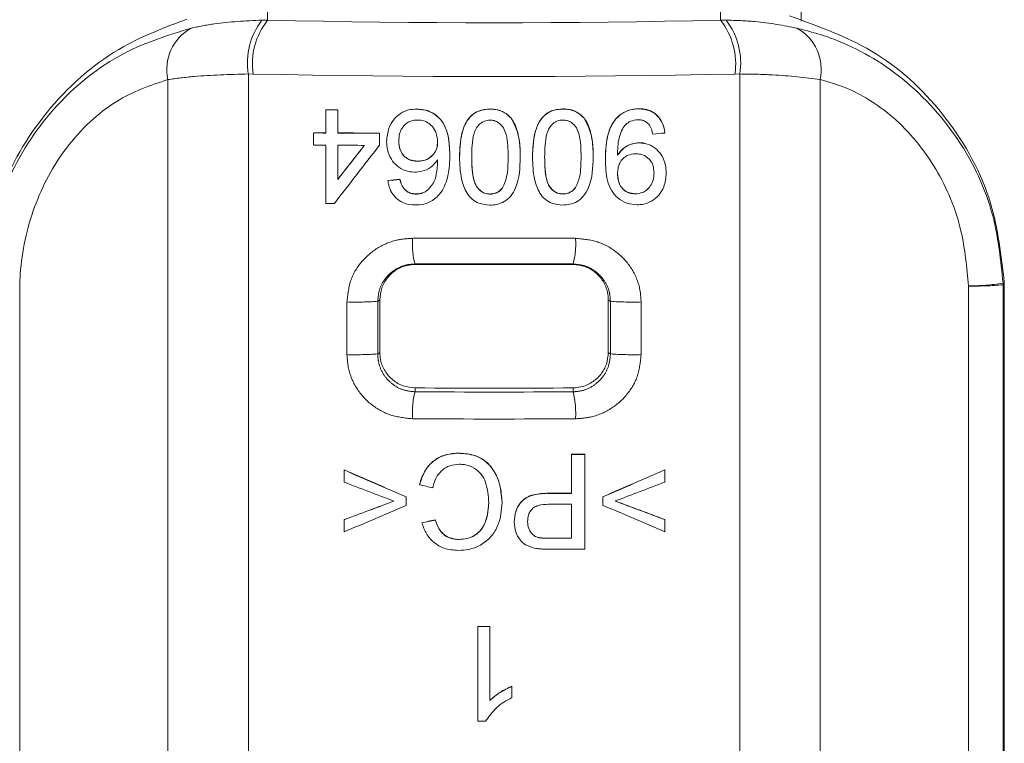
# Model space of a CAD drawing. Header units: millimetres. Extents: x 2 to 601, y 5 to 415.
# Tile 9 of 139: x 45.27 to 47.14, y 44.16 to 45.53. Entities that reach past the tile are written whole.
import ezdxf

# ---------------------------------------------------------------- set-up
doc = ezdxf.new("R2010")
doc.units = ezdxf.units.MM
doc.linetypes.add('PHANTOM', pattern=[12.7, 6.35, -1.27, 1.27, -1.27, 1.27, -1.27])

msp = doc.modelspace()

# ---------------------------------------------------------------- linework, layer by layer
at = {"color": 7, "linetype": 'PHANTOM', "lineweight": 0}
for p, q in [((46.7513, 45.6897), (46.7508, 45.5317)), ((46.5978, 45.5824), (46.5978, 45.5334)), ((45.7378, 45.5558), (45.7378, 45.5334)), ((45.7272, 45.5335), (45.7378, 45.5334)), ((46.5978, 45.5334), (46.6084, 45.5335)), ((45.7104, 45.4312), (45.7013, 45.4313)), ((45.7013, 45.4313), (45.7013, 26.0349)), ((46.6343, 45.4313), (46.6252, 45.4312)), ((46.6343, 45.4313), (46.6343, 26.0349)), ((45.5487, 45.4207), (45.5487, 25.9806)), ((46.7869, 45.4207), (46.7869, 25.9806)), ((46.0178, 45.0705), (46.0178, 45.0695)), ((46.3178, 45.0705), (46.3178, 45.0695)), ((47.1342, 45.0339), (47.1364, 45.035)), ((47.1365, 45.0322), (47.1364, 45.035)), ((45.2672, 45.0287), (45.2672, 25.7116)), ((47.0684, 45.0287), (47.0684, 25.7116)), ((47.1365, 45.0322), (47.1342, 45.031)), ((47.1342, 45.031), (47.1342, 25.714)), ((47.1365, 25.7068), (47.1365, 45.0322)), ((47.1365, 45.0322), (47.1365, 45.0322)), ((45.8885, 44.8983), (45.8885, 44.9983)), ((45.9469, 44.9995), (45.9509, 45.0025)), ((45.9469, 44.9995), (45.9469, 44.8995)), ((46.3887, 44.9995), (46.3847, 45.0025)), ((46.3887, 44.8995), (46.3887, 44.9995)), ((46.447, 44.9983), (46.447, 44.8983)), ((45.9469, 44.8995), (45.9509, 44.9025)), ((46.3887, 44.8995), (46.3847, 44.9025)), ((46.0178, 44.8277), (46.0178, 44.8352)), ((46.3178, 44.8277), (46.3178, 44.8352))]:
    msp.add_line(p, q, dxfattribs=at)
at = {"color": 7, "linetype": 'Continuous', "lineweight": 15}
for p, q in [((45.8484, 45.3633), (45.8484, 45.363)), ((45.8484, 45.3192), (45.8484, 45.363)), ((45.8715, 45.3632), (45.8715, 45.3629)), ((45.8715, 45.3629), (45.8715, 45.3191)), ((46.0207, 45.365), (46.0207, 45.3647)), ((46.16, 45.3648), (46.16, 45.3645)), ((46.2984, 45.3649), (46.2984, 45.3647)), ((46.4425, 45.3654), (46.4425, 45.3651)), ((46.2002, 45.3475), (46.2002, 45.3472)), ((46.3386, 45.3477), (46.3386, 45.3474)), ((45.8253, 45.3196), (45.8253, 45.3193)), ((45.8253, 45.2963), (45.8253, 45.3193)), ((45.95, 45.319), (45.95, 45.3188)), ((45.95, 45.3188), (45.95, 45.2957)), ((46.4923, 45.3195), (46.4923, 45.3192)), ((45.8484, 45.1854), (45.8484, 45.2961)), ((45.8715, 45.296), (45.8715, 45.2312)), ((45.9638, 45.3036), (45.9638, 45.3033)), ((46.4435, 45.3008), (46.4435, 45.3005)), ((46.0838, 45.2783), (46.0838, 45.2781)), ((46.4023, 45.2771), (46.4023, 45.2769)), ((46.0234, 45.2658), (46.0234, 45.2655)), ((46.1023, 45.2738), (46.1023, 45.2735)), ((46.2176, 45.2738), (46.2176, 45.2735)), ((46.2407, 45.2738), (46.2407, 45.2735)), ((46.3561, 45.274), (46.3561, 45.2738)), ((46.3792, 45.2692), (46.3792, 45.269)), ((46.4946, 45.2431), (46.4946, 45.2429)), ((45.9661, 45.229), (45.9661, 45.2288)), ((45.9892, 45.2313), (45.9892, 45.231)), ((45.9975, 45.2128), (45.9975, 45.2125)), ((46.0196, 45.2035), (46.0196, 45.2032)), ((46.0392, 45.2088), (46.0392, 45.2085)), ((46.1602, 45.2033), (46.1602, 45.2031)), ((46.1841, 45.2156), (46.1841, 45.2154)), ((46.2987, 45.2035), (46.2987, 45.2032)), ((46.3226, 45.2158), (46.3226, 45.2156)), ((46.4359, 45.2039), (46.4359, 45.2036)), ((47.1365, 45.0351), (47.1364, 45.035)), ((47.1365, 25.7069), (47.1365, 45.0322)), ((45.9509, 44.9025), (45.9509, 45.0025)), ((46.3847, 45.0025), (46.3847, 44.9025)), ((46.0996, 44.7112), (46.0996, 44.711)), ((46.3146, 44.7091), (46.3146, 44.7088)), ((46.3146, 44.635), (46.3146, 44.7088)), ((46.34, 44.7091), (46.34, 44.7088)), ((46.34, 44.7088), (46.34, 44.5289)), ((45.883, 44.6795), (45.883, 44.6793)), ((45.883, 44.6562), (45.883, 44.6793)), ((46.4923, 44.6797), (46.4923, 44.6795)), ((46.4923, 44.6795), (46.4923, 44.6564)), ((46.0261, 44.6514), (46.0261, 44.6512)), ((46.0007, 44.6283), (46.0007, 44.6281)), ((46.0007, 44.6281), (46.0007, 44.6119)), ((46.2705, 44.6351), (46.2705, 44.6349)), ((46.3746, 44.6285), (46.3746, 44.6282)), ((46.3746, 44.6121), (46.3746, 44.6282)), ((46.183, 44.6176), (46.183, 44.6173)), ((46.3146, 44.5496), (46.3146, 44.6142)), ((45.883, 44.585), (45.883, 44.5847)), ((45.883, 44.5616), (45.883, 44.5847)), ((46.0561, 44.5845), (46.0561, 44.5842)), ((46.4923, 44.5851), (46.4923, 44.5849)), ((46.4923, 44.5849), (46.4923, 44.5618)), ((46.0307, 44.5791), (46.0307, 44.5788)), ((46.2061, 44.5807), (46.2061, 44.5804)), ((46.1013, 44.5474), (46.1013, 44.5472)), ((46.2509, 44.5513), (46.2509, 44.5511)), ((46.2716, 44.5498), (46.2716, 44.5495)), ((46.1369, 44.3821), (46.1369, 44.3818)), ((46.1369, 44.2019), (46.1369, 44.3818)), ((46.16, 44.3821), (46.16, 44.3818)), ((46.16, 44.3818), (46.16, 44.2416)), ((46.2015, 44.2684), (46.2015, 44.2681)), ((46.2015, 44.2681), (46.2015, 44.2469)), ((46.1517, 44.2019), (46.1369, 44.2019))]:
    msp.add_line(p, q, dxfattribs=at)
at = {"color": 7, "linetype": 'Continuous', "lineweight": 15, "flags": 128}
for points in [[(45.8715, 45.3632), (45.8686, 45.3632), (45.8657, 45.3632), (45.8628, 45.3632), (45.8599, 45.3632), (45.8571, 45.3633), (45.8542, 45.3633), (45.8513, 45.3633), (45.8484, 45.3633)], [(45.8646, 45.1853), (45.8625, 45.1853), (45.8605, 45.1853), (45.8585, 45.1854), (45.8565, 45.1854), (45.8545, 45.1854), (45.8524, 45.1854), (45.8504, 45.1854), (45.8484, 45.1854)], [(46.34, 44.7091), (46.3368, 44.7091), (46.3336, 44.7091), (46.3304, 44.7091), (46.3273, 44.7091), (46.3241, 44.7091), (46.3209, 44.7091), (46.3177, 44.7091), (46.3146, 44.7091)], [(46.3146, 44.7088), (46.3177, 44.7088), (46.3209, 44.7088), (46.3241, 44.7088), (46.3273, 44.7088), (46.3304, 44.7088), (46.3336, 44.7088), (46.3368, 44.7088), (46.34, 44.7088)], [(46.3146, 44.6142), (46.3091, 44.6142), (46.3037, 44.6142), (46.2983, 44.6142), (46.2929, 44.6142), (46.2874, 44.6141), (46.282, 44.6141), (46.2766, 44.6141), (46.2712, 44.6141)], [(46.34, 44.5289), (46.3317, 44.5289), (46.3234, 44.5289), (46.3152, 44.5289), (46.3069, 44.5288), (46.2986, 44.5288), (46.2904, 44.5288), (46.2821, 44.5288), (46.2738, 44.5288)]]:
    msp.add_lwpolyline(points, dxfattribs=at)
at = {"color": 7, "linetype": 'PHANTOM', "lineweight": 0}
for centre, radius, start, end in [((45.831, 45.4528), 0.1315, 142.1477, 189.3979), ((45.8432, 45.4504), 0.1342, 141.7771, 188.2215), ((46.4924, 45.4504), 0.1342, 351.7785, 38.2229), ((46.5045, 45.4528), 0.1315, 350.6021, 37.8523), ((45.6358, 45.4401), 0.0893, 118.9258, 192.5786), ((46.6997, 45.4401), 0.0893, 347.4214, 61.0742), ((46.1498, 45.1076), 0.1371, 175.1512, 195.7078), ((46.1858, 45.1076), 0.1371, 344.2922, 4.8488), ((47.0658, 45.4803), 0.4516, 270.3244, 278.7067), ((47.0353, 45.031), 0.099, 0.0016, 1.6582), ((47.0793, 45.6489), 0.6204, 268.9876, 275.0764), ((45.9042, 45.6355), 0.6374, 268.5946, 273.8406), ((46.4314, 45.6355), 0.6374, 266.1594, 271.4054), ((45.9042, 45.5355), 0.6374, 268.5946, 273.8406), ((46.4314, 45.5355), 0.6374, 266.1594, 271.4054), ((46.1764, 44.7875), 0.1637, 165.7965, 183.8725), ((46.1591, 44.7875), 0.1637, 356.1275, 14.2035)]:
    msp.add_arc(centre, radius, start, end, dxfattribs=at)
at = {"color": 7, "linetype": 'Continuous', "lineweight": 15}
for centre, radius, start, end in [((45.831, 39.7586), 5.6045, 89.5861, 89.822), ((45.8463, 47.1485), 1.829, 269.3426, 270.0655), ((45.8463, 47.1486), 1.8294, 269.3426, 270.0654), ((46.159, 108.1737), 62.855, 269.737906, 269.809429), ((46.1591, 108.1932), 62.8748, 269.737917, 269.809418), ((45.8271, 43.4026), 1.8936, 89.3549, 90.0532), ((45.7826, 18.7705), 26.5256, 89.70002, 89.80797), ((46.2816, 51.3666), 6.7315, 269.90526, 270.28061), ((46.2816, 51.3671), 6.7323, 269.90528, 270.28058), ((46.2824, 50.9456), 6.3959, 269.90283, 270.28786), ((46.2824, 50.9461), 6.3966, 269.90285, 270.28784), ((46.1542, 49.966), 5.584, 269.8224, 270.0592), ((46.1542, 49.9658), 5.584, 269.8224, 270.0592)]:
    msp.add_arc(centre, radius, start, end, dxfattribs=at)
at = {"color": 7, "linetype": 'PHANTOM', "lineweight": 0}
for centre, major_axis, ratio, start_param, end_param in [((46.1678, 45.652), (1.57, 0), 0.078567, 4.434958, 4.98982), ((46.1678, 45.5524), (1.67, 0), 0.07543, 4.434958, 4.98982), ((46.1678, 45.1064), (1.67, 0), 0.007687, 1.478071, 1.663522), ((46.1678, 45.0564), (1.62, 0), 0.008732, 1.478071, 1.663522), ((46.1678, 44.9262), (1.62, 0), 0.061086, 4.619664, 4.805114), ((46.1678, 44.8763), (1.67, 0), 0.060041, 4.619664, 4.805114)]:
    msp.add_ellipse(centre, major_axis=major_axis, ratio=ratio, start_param=start_param, end_param=end_param, dxfattribs=at)
at = {"color": 7, "linetype": 'Continuous', "lineweight": 15}
for centre, major_axis, ratio, start_param, end_param in [((46.1678, 45.3299), (1.68, 0.1681), 0.025918, 4.890179, 4.90416), ((46.1678, 45.6218), (1.6799, 2.1791), 0.009759, 4.518252, 4.569704), ((46.1678, 45.6587), (1.6699, 2.1661), 0.00976, 4.521367, 4.551697), ((46.1678, 45.6587), (1.6799, 2.179), 0.00976, 4.52244, 4.552584), ((46.1678, 45.2926), (1.67, 0.1671), 0.025918, 4.588738, 4.602647), ((46.1678, 45.2926), (1.68, 0.1681), 0.025918, 4.589462, 4.603287), ((46.1678, 45.0564), (1.5, 0), 0.008732, 1.470629, 1.670964), ((46.1678, 44.9263), (1.5, 0), 0.061086, 4.612222, 4.812556), ((46.1678, 44.5998), (1.6699, -0.7205), 0.02207, 4.550565, 4.621709), ((46.1678, 44.5998), (1.6799, -0.7248), 0.02207, 4.551595, 4.622307), ((46.1678, 44.5827), (1.6699, 0.7205), 0.02207, 4.82701, 4.898409), ((46.1678, 44.5827), (1.6799, 0.7248), 0.02207, 4.826267, 4.897231), ((46.1678, 44.5919), (1.6799, -0.6353), 0.022904, 4.550733, 4.607631), ((46.1678, 44.662), (1.68, -0.3915), 0.02483, 4.633745, 4.648899), ((46.1678, 44.5769), (1.6799, 0.6353), 0.022904, 4.840983, 4.898092), ((46.1678, 44.7356), (1.6699, 0.6315), 0.022904, 4.532381, 4.589627), ((46.1678, 44.7356), (1.6799, 0.6353), 0.022904, 4.533411, 4.590309), ((46.1678, 44.7277), (1.6799, 0.7248), 0.02207, 4.53255, 4.603262), ((46.1678, 44.7449), (1.6799, -0.7248), 0.02207, 4.845312, 4.916276), ((46.1678, 44.7506), (1.6699, -0.6315), 0.022904, 4.859131, 4.916593), ((46.1678, 44.7506), (1.6799, -0.6353), 0.022904, 4.858304, 4.915414), ((46.1678, 44.652), (1.67, 0.3583), 0.025026, 4.624856, 4.640099), ((46.1678, 44.652), (1.68, 0.3604), 0.025026, 4.625346, 4.640498)]:
    msp.add_ellipse(centre, major_axis=major_axis, ratio=ratio, start_param=start_param, end_param=end_param, dxfattribs=at)
for points, knots in [([(47.1364, 45.035), (47.1307, 45.0861), (47.1182, 45.1974), (47.0337, 45.3513), (46.9006, 45.4803), (46.7859, 45.5211), (46.7285, 45.5415)], [0, 0, 0, 0, 0.219933, 0.479891, 0.739954, 1, 1, 1, 1]), ([(45.5844, 45.5353), (45.5435, 45.52), (45.446, 45.4834), (45.3196, 45.3735), (45.2221, 45.216), (45.2068, 45.0954), (45.1991, 45.035)], [0, 0, 0, 0, 0.193661, 0.4625, 0.731261, 1, 1, 1, 1]), ([(45.9638, 45.3033), (45.9646, 45.3117), (45.9661, 45.3268), (45.9766, 45.3452), (45.9899, 45.3571), (46.005, 45.3637), (46.0156, 45.3644), (46.0207, 45.3647)], [0, 0, 0, 0, 0.268328, 0.48104, 0.659761, 0.837995, 1, 1, 1, 1]), ([(46.0838, 45.2783), (46.0833, 45.2918), (46.0824, 45.3126), (46.0721, 45.3391), (46.0575, 45.3546), (46.0394, 45.3636), (46.0268, 45.3645), (46.0207, 45.365)], [0, 0, 0, 0, 0.332644, 0.510555, 0.690316, 0.848728, 1, 1, 1, 1]), ([(46.0207, 45.3647), (46.0282, 45.364), (46.0422, 45.3628), (46.0599, 45.3521), (46.0738, 45.336), (46.0826, 45.3103), (46.0833, 45.2901), (46.0838, 45.2781)], [0, 0, 0, 0, 0.185965, 0.342911, 0.499612, 0.703039, 1, 1, 1, 1]), ([(46.16, 45.3648), (46.1525, 45.3642), (46.1401, 45.3631), (46.125, 45.3536), (46.1136, 45.3394), (46.1035, 45.3124), (46.1027, 45.289), (46.1023, 45.2738)], [0, 0, 0, 0, 0.18084, 0.303666, 0.426296, 0.626847, 1, 1, 1, 1]), ([(46.1023, 45.2735), (46.1029, 45.2921), (46.1038, 45.3177), (46.1175, 45.3454), (46.1301, 45.3574), (46.1444, 45.3636), (46.1547, 45.3642), (46.16, 45.3645)], [0, 0, 0, 0, 0.450214, 0.623557, 0.746977, 0.870673, 1, 1, 1, 1]), ([(46.2002, 45.3475), (46.196, 45.3515), (46.1878, 45.3595), (46.173, 45.3642), (46.1636, 45.3646), (46.16, 45.3648)], [0, 0, 0, 0, 0.377454, 0.757005, 1, 1, 1, 1]), ([(46.16, 45.3645), (46.1637, 45.3644), (46.1734, 45.3639), (46.1882, 45.359), (46.1963, 45.351), (46.2002, 45.3472)], [0, 0, 0, 0, 0.25208, 0.641571, 1, 1, 1, 1]), ([(46.2984, 45.3649), (46.291, 45.3643), (46.2786, 45.3633), (46.2635, 45.3537), (46.2521, 45.3395), (46.242, 45.3125), (46.2412, 45.289), (46.2407, 45.2738)], [0, 0, 0, 0, 0.180671, 0.303623, 0.426343, 0.626418, 1, 1, 1, 1]), ([(46.2407, 45.2735), (46.2414, 45.2921), (46.2422, 45.3177), (46.256, 45.3454), (46.2685, 45.3574), (46.2828, 45.3637), (46.2931, 45.3644), (46.2984, 45.3647)], [0, 0, 0, 0, 0.449976, 0.623018, 0.746399, 0.870044, 1, 1, 1, 1]), ([(46.3386, 45.3477), (46.3336, 45.3524), (46.3244, 45.361), (46.3093, 45.3646), (46.301, 45.3649), (46.2984, 45.3649)], [0, 0, 0, 0, 0.4471663, 0.8272968, 1, 1, 1, 1]), ([(46.2984, 45.3647), (46.3022, 45.3645), (46.3119, 45.3641), (46.3266, 45.3591), (46.3347, 45.3512), (46.3386, 45.3474)], [0, 0, 0, 0, 0.251379, 0.643457, 1, 1, 1, 1]), ([(46.4425, 45.3654), (46.4354, 45.3647), (46.4212, 45.3634), (46.4034, 45.352), (46.3896, 45.3341), (46.3802, 45.3061), (46.3796, 45.2831), (46.3792, 45.2692)], [0, 0, 0, 0, 0.1645964, 0.3310807, 0.4717108, 0.6812523, 1, 1, 1, 1]), ([(46.3792, 45.269), (46.3797, 45.2867), (46.3805, 45.3124), (46.3944, 45.3417), (46.4092, 45.3563), (46.4258, 45.364), (46.4373, 45.3648), (46.4425, 45.3651)], [0, 0, 0, 0, 0.4043721, 0.5857228, 0.7318703, 0.8782528, 1, 1, 1, 1]), ([(46.4923, 45.3195), (46.4908, 45.3269), (46.4883, 45.3394), (46.4775, 45.3536), (46.465, 45.3619), (46.4527, 45.3651), (46.4452, 45.3653), (46.4425, 45.3654)], [0, 0, 0, 0, 0.297922, 0.49744, 0.697361, 0.891811, 1, 1, 1, 1]), ([(46.4425, 45.3651), (46.4499, 45.3645), (46.4622, 45.3635), (46.4768, 45.3539), (46.4869, 45.3411), (46.491, 45.3286), (46.492, 45.3207), (46.4923, 45.3192)], [0, 0, 0, 0, 0.291809, 0.48896, 0.685798, 0.939222, 1, 1, 1, 1]), ([(46.0225, 45.3439), (46.0181, 45.3436), (46.0101, 45.343), (45.9998, 45.3369), (45.9925, 45.3285), (45.9876, 45.3172), (45.9871, 45.3086), (45.9869, 45.304)], [0, 0, 0, 0, 0.216206, 0.396906, 0.5773, 0.768351, 1, 1, 1, 1]), ([(46.0607, 45.3026), (46.0601, 45.3082), (46.059, 45.3185), (46.0517, 45.3311), (46.0423, 45.3394), (46.0322, 45.3434), (46.0254, 45.3438), (46.0225, 45.3439)], [0, 0, 0, 0, 0.267578, 0.491538, 0.67535, 0.859285, 1, 1, 1, 1]), ([(46.16, 45.3438), (46.1565, 45.3434), (46.1496, 45.3427), (46.1408, 45.337), (46.1335, 45.3288), (46.1282, 45.3148), (46.1257, 45.296), (46.1255, 45.281), (46.1253, 45.2734)], [0, 0, 0, 0, 0.117755, 0.236032, 0.350131, 0.486936, 0.740577, 1, 1, 1, 1]), ([(46.1946, 45.2734), (46.1944, 45.2808), (46.1942, 45.2952), (46.1918, 45.3139), (46.1864, 45.3294), (46.1778, 45.3383), (46.1684, 45.3432), (46.1627, 45.3436), (46.16, 45.3438)], [0, 0, 0, 0, 0.251744, 0.492745, 0.647399, 0.803599, 0.90712, 1, 1, 1, 1]), ([(46.2176, 45.2738), (46.2175, 45.2802), (46.2173, 45.2931), (46.2143, 45.3161), (46.2087, 45.335), (46.2015, 45.3455), (46.2002, 45.3475)], [0, 0, 0, 0, 0.251557, 0.502993, 0.907372, 1, 1, 1, 1]), ([(46.2002, 45.3472), (46.2052, 45.3375), (46.2137, 45.3212), (46.2171, 45.2956), (46.2175, 45.2809), (46.2176, 45.2735)], [0, 0, 0, 0, 0.425015, 0.71014, 1, 1, 1, 1]), ([(46.2984, 45.3439), (46.2949, 45.3436), (46.288, 45.3429), (46.2792, 45.337), (46.272, 45.3288), (46.2667, 45.3148), (46.2642, 45.296), (46.2639, 45.281), (46.2638, 45.2735)], [0, 0, 0, 0, 0.118162, 0.237063, 0.35146, 0.487725, 0.74107, 1, 1, 1, 1]), ([(46.333, 45.2736), (46.3329, 45.281), (46.3327, 45.2954), (46.3303, 45.3141), (46.3249, 45.3296), (46.3163, 45.3385), (46.3069, 45.3433), (46.3011, 45.3437), (46.2984, 45.3439)], [0, 0, 0, 0, 0.251733, 0.492547, 0.64668, 0.802696, 0.906755, 1, 1, 1, 1]), ([(46.3561, 45.274), (46.356, 45.2805), (46.3558, 45.2934), (46.3527, 45.3163), (46.3472, 45.3352), (46.34, 45.3457), (46.3386, 45.3477)], [0, 0, 0, 0, 0.251121, 0.502814, 0.905809, 1, 1, 1, 1]), ([(46.3386, 45.3474), (46.3437, 45.3377), (46.3522, 45.3215), (46.3555, 45.2959), (46.3559, 45.2812), (46.3561, 45.2738)], [0, 0, 0, 0, 0.424867, 0.710279, 1, 1, 1, 1]), ([(46.4413, 45.3444), (46.4365, 45.3438), (46.4279, 45.3429), (46.4175, 45.3358), (46.4076, 45.3212), (46.4031, 45.302), (46.4024, 45.2866), (46.4022, 45.2813)], [0, 0, 0, 0, 0.177253, 0.309437, 0.441891, 0.806682, 1, 1, 1, 1]), ([(46.4692, 45.3168), (46.4679, 45.3224), (46.466, 45.3306), (46.4588, 45.3392), (46.4517, 45.3431), (46.4457, 45.3443), (46.4422, 45.3443), (46.4413, 45.3444)], [0, 0, 0, 0, 0.387476, 0.572915, 0.758626, 0.940167, 1, 1, 1, 1]), ([(46.017, 45.2448), (46.011, 45.2453), (45.9988, 45.2464), (45.9835, 45.2561), (45.9715, 45.2696), (45.9647, 45.2861), (45.9641, 45.2979), (45.9638, 45.3033)], [0, 0, 0, 0, 0.2045281, 0.4109334, 0.5982229, 0.8174776, 1, 1, 1, 1]), ([(46.0234, 45.2658), (46.0181, 45.2662), (46.0091, 45.2669), (45.9983, 45.2737), (45.9913, 45.2824), (45.9874, 45.293), (45.9871, 45.3004), (45.9869, 45.3042)], [0, 0, 0, 0, 0.263268, 0.444819, 0.626304, 0.810552, 1, 1, 1, 1]), ([(45.9869, 45.304), (45.9873, 45.2982), (45.988, 45.2886), (45.9948, 45.277), (46.0034, 45.2697), (46.0134, 45.266), (46.0202, 45.2657), (46.0234, 45.2655)], [0, 0, 0, 0, 0.286853, 0.472719, 0.658894, 0.842092, 1, 1, 1, 1]), ([(46.0607, 45.3029), (46.0604, 45.2982), (46.0597, 45.2899), (46.0537, 45.2792), (46.045, 45.2713), (46.0344, 45.2664), (46.0267, 45.266), (46.0234, 45.2658)], [0, 0, 0, 0, 0.233843, 0.422049, 0.609394, 0.828951, 1, 1, 1, 1]), ([(46.0234, 45.2655), (46.028, 45.2659), (46.0372, 45.2666), (46.0489, 45.2739), (46.057, 45.2837), (46.0604, 45.2939), (46.0606, 45.3002), (46.0607, 45.3026)], [0, 0, 0, 0, 0.233041, 0.468077, 0.679687, 0.876351, 1, 1, 1, 1]), ([(46.4435, 45.3008), (46.4368, 45.2999), (46.4245, 45.2983), (46.4104, 45.2885), (46.4047, 45.2805), (46.4023, 45.2771)], [0, 0, 0, 0, 0.403988, 0.751316, 1, 1, 1, 1]), ([(46.4023, 45.2769), (46.406, 45.2817), (46.4134, 45.2913), (46.4286, 45.2993), (46.439, 45.3002), (46.4435, 45.3005)], [0, 0, 0, 0, 0.362873, 0.727051, 1, 1, 1, 1]), ([(46.4542, 45.2992), (46.453, 45.2997), (46.4496, 45.3009), (46.4459, 45.3009), (46.4435, 45.3008)], [0, 0, 0, 0, 0.329683, 1, 1, 1, 1]), ([(46.4435, 45.3005), (46.4494, 45.3), (46.4612, 45.299), (46.4763, 45.2894), (46.4875, 45.2759), (46.4937, 45.2597), (46.4943, 45.2483), (46.4946, 45.2429)], [0, 0, 0, 0, 0.205554, 0.412366, 0.606411, 0.812209, 1, 1, 1, 1]), ([(46.0838, 45.2781), (46.0837, 45.2714), (46.0834, 45.2582), (46.0799, 45.2338), (46.0733, 45.2145), (46.0652, 45.2042), (46.0642, 45.2028)], [0, 0, 0, 0, 0.251132, 0.502621, 0.934408, 1, 1, 1, 1]), ([(46.4022, 45.2813), (46.4022, 45.2809), (46.4022, 45.2802), (46.4022, 45.2787), (46.4022, 45.2776), (46.4023, 45.2769)], [0, 0, 0, 0, 0.2486068, 0.4972378, 1, 1, 1, 1]), ([(46.4023, 45.2771), (46.4022, 45.2775), (46.4022, 45.2782), (46.4022, 45.2796), (46.4022, 45.2807), (46.4022, 45.2813)], [0, 0, 0, 0, 0.26708, 0.528462, 1, 1, 1, 1]), ([(46.4364, 45.2798), (46.4314, 45.2792), (46.4228, 45.2784), (46.4126, 45.2712), (46.406, 45.2625), (46.4027, 45.2522), (46.4024, 45.2453), (46.4023, 45.2419)], [0, 0, 0, 0, 0.260889, 0.449321, 0.637184, 0.825313, 1, 1, 1, 1]), ([(46.4715, 45.244), (46.4711, 45.2487), (46.4705, 45.2573), (46.4644, 45.2681), (46.456, 45.2755), (46.4462, 45.2793), (46.4395, 45.2796), (46.4364, 45.2798)], [0, 0, 0, 0, 0.250464, 0.447498, 0.644533, 0.835198, 1, 1, 1, 1]), ([(46.0607, 45.2684), (46.0567, 45.2634), (46.0487, 45.2534), (46.0324, 45.2459), (46.0215, 45.2451), (46.017, 45.2448)], [0, 0, 0, 0, 0.366086, 0.735883, 1, 1, 1, 1]), ([(46.0392, 45.2085), (46.0439, 45.2133), (46.0529, 45.2223), (46.0599, 45.2437), (46.0604, 45.2591), (46.0607, 45.2684)], [0, 0, 0, 0, 0.30049, 0.574898, 1, 1, 1, 1]), ([(46.16, 45.1823), (46.1529, 45.183), (46.1407, 45.1841), (46.1255, 45.1928), (46.1132, 45.2083), (46.1035, 45.2358), (46.1027, 45.2594), (46.1023, 45.2735)], [0, 0, 0, 0, 0.17321, 0.296898, 0.421116, 0.652102, 1, 1, 1, 1]), ([(46.1602, 45.2033), (46.1567, 45.2036), (46.1498, 45.2042), (46.1403, 45.2103), (46.1321, 45.2204), (46.1259, 45.2423), (46.1256, 45.2607), (46.1253, 45.2737)], [0, 0, 0, 0, 0.1175234, 0.2360798, 0.3742009, 0.5544963, 1, 1, 1, 1]), ([(46.1253, 45.2734), (46.1255, 45.2661), (46.1257, 45.2516), (46.1281, 45.2327), (46.1335, 45.218), (46.1412, 45.2093), (46.1502, 45.2039), (46.1568, 45.2034), (46.1602, 45.2031)], [0, 0, 0, 0, 0.251552, 0.494937, 0.650021, 0.777201, 0.88348, 1, 1, 1, 1]), ([(46.2176, 45.2735), (46.217, 45.2535), (46.2161, 45.2268), (46.2005, 45.1991), (46.1876, 45.1882), (46.1738, 45.183), (46.1643, 45.1825), (46.16, 45.1823)], [0, 0, 0, 0, 0.484359, 0.642891, 0.767776, 0.892554, 1, 1, 1, 1]), ([(46.1841, 45.2154), (46.187, 45.222), (46.1924, 45.2345), (46.1942, 45.2545), (46.1944, 45.2671), (46.1946, 45.2734)], [0, 0, 0, 0, 0.363328, 0.679827, 1, 1, 1, 1]), ([(46.2984, 45.1824), (46.2914, 45.1831), (46.2793, 45.1842), (46.264, 45.1928), (46.2517, 45.2082), (46.242, 45.2357), (46.2412, 45.2593), (46.2407, 45.2735)], [0, 0, 0, 0, 0.17308, 0.296832, 0.42113, 0.651228, 1, 1, 1, 1]), ([(46.2987, 45.2035), (46.2952, 45.2038), (46.2882, 45.2044), (46.2787, 45.2104), (46.2705, 45.2205), (46.2644, 45.2424), (46.264, 45.2607), (46.2638, 45.2737)], [0, 0, 0, 0, 0.1179715, 0.2369658, 0.3749114, 0.5554875, 1, 1, 1, 1]), ([(46.2638, 45.2735), (46.2639, 45.2661), (46.2642, 45.2517), (46.2666, 45.2327), (46.2719, 45.2181), (46.2797, 45.2095), (46.2886, 45.2041), (46.2952, 45.2035), (46.2987, 45.2032)], [0, 0, 0, 0, 0.2514492, 0.494533, 0.6496656, 0.7765972, 0.8831762, 1, 1, 1, 1]), ([(46.3561, 45.2738), (46.3554, 45.2537), (46.3545, 45.2271), (46.3389, 45.1993), (46.3261, 45.1884), (46.3122, 45.1832), (46.3028, 45.1827), (46.2984, 45.1824)], [0, 0, 0, 0, 0.48376, 0.642079, 0.767542, 0.892675, 1, 1, 1, 1]), ([(46.3226, 45.2156), (46.3255, 45.2222), (46.3309, 45.2347), (46.3326, 45.2547), (46.3329, 45.2673), (46.333, 45.2736)], [0, 0, 0, 0, 0.3633083, 0.6797977, 1, 1, 1, 1]), ([(46.4394, 45.1829), (46.4328, 45.1835), (46.4195, 45.1847), (46.4023, 45.195), (46.3896, 45.2103), (46.3799, 45.2352), (46.3795, 45.2554), (46.3792, 45.269)], [0, 0, 0, 0, 0.167826, 0.336196, 0.49453, 0.66187, 1, 1, 1, 1]), ([(46.4359, 45.2039), (46.4311, 45.2043), (46.4229, 45.2051), (46.4132, 45.2117), (46.4068, 45.22), (46.4028, 45.2305), (46.4025, 45.2382), (46.4023, 45.2422)], [0, 0, 0, 0, 0.248329, 0.424061, 0.599319, 0.791891, 1, 1, 1, 1]), ([(46.4023, 45.2419), (46.4027, 45.2357), (46.4035, 45.2255), (46.411, 45.2135), (46.4197, 45.2066), (46.4286, 45.2039), (46.4339, 45.2037), (46.4359, 45.2036)], [0, 0, 0, 0, 0.322978, 0.521208, 0.720106, 0.895157, 1, 1, 1, 1]), ([(46.4359, 45.2036), (46.4407, 45.2041), (46.4492, 45.205), (46.4595, 45.2121), (46.4667, 45.2212), (46.4709, 45.2323), (46.4713, 45.2402), (46.4715, 45.244)], [0, 0, 0, 0, 0.24145, 0.423842, 0.605523, 0.814222, 1, 1, 1, 1]), ([(46.4946, 45.2429), (46.4938, 45.2339), (46.4926, 45.2188), (46.4811, 45.2005), (46.467, 45.1888), (46.4521, 45.1835), (46.4427, 45.183), (46.4394, 45.1829)], [0, 0, 0, 0, 0.2900144, 0.489864, 0.6892111, 0.8889135, 1, 1, 1, 1]), ([(46.0181, 45.1825), (46.0113, 45.183), (45.9991, 45.184), (45.9836, 45.1928), (45.9731, 45.205), (45.9679, 45.2177), (45.9666, 45.2258), (45.9661, 45.2288)], [0, 0, 0, 0, 0.264317, 0.471489, 0.679013, 0.88442, 1, 1, 1, 1]), ([(45.9975, 45.2128), (45.9964, 45.2141), (45.9943, 45.2168), (45.9914, 45.2231), (45.9901, 45.228), (45.9892, 45.2313)], [0, 0, 0, 0, 0.251592, 0.503412, 1, 1, 1, 1]), ([(45.9892, 45.231), (45.9896, 45.2293), (45.9904, 45.226), (45.9926, 45.2195), (45.9956, 45.2153), (45.9975, 45.2125)], [0, 0, 0, 0, 0.2523808, 0.5041284, 1, 1, 1, 1]), ([(46.0196, 45.2035), (46.0175, 45.2036), (46.0122, 45.2039), (46.0042, 45.2068), (45.9996, 45.2109), (45.9975, 45.2128)], [0, 0, 0, 0, 0.250907, 0.65414, 1, 1, 1, 1]), ([(45.9975, 45.2125), (45.999, 45.2111), (46.0029, 45.2075), (46.0105, 45.2039), (46.0166, 45.2034), (46.0196, 45.2032)], [0, 0, 0, 0, 0.251128, 0.642337, 1, 1, 1, 1]), ([(46.0642, 45.2028), (46.0612, 45.1997), (46.0541, 45.1922), (46.0391, 45.1846), (46.0261, 45.1826), (46.019, 45.1825), (46.0181, 45.1825)], [0, 0, 0, 0, 0.248228, 0.592815, 0.943237, 1, 1, 1, 1]), ([(46.0392, 45.2088), (46.0377, 45.208), (46.0347, 45.2063), (46.0282, 45.2041), (46.023, 45.2037), (46.0196, 45.2035)], [0, 0, 0, 0, 0.250567, 0.501781, 1, 1, 1, 1]), ([(46.0196, 45.2032), (46.0213, 45.2033), (46.0247, 45.2034), (46.0315, 45.2048), (46.0361, 45.207), (46.0392, 45.2085)], [0, 0, 0, 0, 0.2506336, 0.5020146, 1, 1, 1, 1]), ([(46.1841, 45.2156), (46.1827, 45.2139), (46.1791, 45.2096), (46.1715, 45.2048), (46.1645, 45.2035), (46.1608, 45.2033), (46.1602, 45.2033)], [0, 0, 0, 0, 0.245989, 0.600897, 0.936203, 1, 1, 1, 1]), ([(46.1602, 45.2031), (46.1637, 45.2034), (46.1706, 45.204), (46.1788, 45.209), (46.1826, 45.2135), (46.1841, 45.2154)], [0, 0, 0, 0, 0.369763, 0.742462, 1, 1, 1, 1]), ([(46.3226, 45.2158), (46.32, 45.2129), (46.3153, 45.2077), (46.3065, 45.2039), (46.3011, 45.2036), (46.2987, 45.2035)], [0, 0, 0, 0, 0.417603, 0.743564, 1, 1, 1, 1]), ([(46.2987, 45.2032), (46.3021, 45.2035), (46.3091, 45.2042), (46.3173, 45.2093), (46.3211, 45.2138), (46.3226, 45.2156)], [0, 0, 0, 0, 0.371416, 0.745963, 1, 1, 1, 1]), ([(45.9509, 45.0025), (45.9516, 45.01), (45.9531, 45.025), (45.9645, 45.0449), (45.9813, 45.0601), (46.0002, 45.0683), (46.0127, 45.0691), (46.0178, 45.0695)], [0, 0, 0, 0, 0.212862, 0.425782, 0.639941, 0.855825, 1, 1, 1, 1]), ([(46.3178, 45.0695), (46.3254, 45.0687), (46.3405, 45.0672), (46.3606, 45.0555), (46.3758, 45.0383), (46.3836, 45.0195), (46.3844, 45.0072), (46.3847, 45.0025)], [0, 0, 0, 0, 0.216383, 0.432968, 0.649472, 0.864965, 1, 1, 1, 1]), ([(47.1365, 45.0322), (47.1365, 45.0327), (47.1365, 45.0337), (47.1365, 45.0346), (47.1364, 45.0351)], [0, 0, 0, 0, 0.524673, 1, 1, 1, 1]), ([(46.0178, 44.8352), (46.0102, 44.8359), (45.995, 44.8375), (45.9749, 44.8494), (45.9598, 44.8666), (45.9519, 44.8855), (45.9512, 44.8978), (45.9509, 44.9025)], [0, 0, 0, 0, 0.216412, 0.433003, 0.649647, 0.865048, 1, 1, 1, 1]), ([(46.3847, 44.9025), (46.384, 44.895), (46.3825, 44.88), (46.3711, 44.86), (46.3542, 44.8447), (46.3354, 44.8364), (46.3228, 44.8355), (46.3178, 44.8352)], [0, 0, 0, 0, 0.212845, 0.425729, 0.639946, 0.855821, 1, 1, 1, 1]), ([(46.0996, 44.7112), (46.0903, 44.7105), (46.0733, 44.7092), (46.0516, 44.6967), (46.0346, 44.6776), (46.0292, 44.6609), (46.0261, 44.6514)], [0, 0, 0, 0, 0.270086, 0.491532, 0.712853, 1, 1, 1, 1]), ([(46.0261, 44.6512), (46.0301, 44.6627), (46.0365, 44.6814), (46.0568, 44.7002), (46.0775, 44.7096), (46.0923, 44.7105), (46.0996, 44.711)], [0, 0, 0, 0, 0.349393, 0.568834, 0.788184, 1, 1, 1, 1]), ([(46.183, 44.6176), (46.1819, 44.6311), (46.1799, 44.6538), (46.1665, 44.6815), (46.1493, 44.6991), (46.1264, 44.7097), (46.1092, 44.7107), (46.0996, 44.7112)], [0, 0, 0, 0, 0.284821, 0.478729, 0.638154, 0.797906, 1, 1, 1, 1]), ([(46.0996, 44.711), (46.1107, 44.7103), (46.1292, 44.7092), (46.1523, 44.6964), (46.1692, 44.6772), (46.1807, 44.6499), (46.1822, 44.6284), (46.183, 44.6173)], [0, 0, 0, 0, 0.231746, 0.388192, 0.544431, 0.76545, 1, 1, 1, 1]), ([(46.102, 44.6902), (46.0957, 44.6897), (46.0843, 44.6887), (46.0697, 44.6801), (46.0582, 44.6669), (46.0535, 44.6542), (46.0517, 44.6463), (46.0515, 44.6452)], [0, 0, 0, 0, 0.251213, 0.461309, 0.671148, 0.953876, 1, 1, 1, 1]), ([(46.1576, 44.6172), (46.1568, 44.6303), (46.1556, 44.6493), (46.1442, 44.6718), (46.1299, 44.6839), (46.1149, 44.6896), (46.1052, 44.69), (46.102, 44.6902)], [0, 0, 0, 0, 0.375914, 0.545975, 0.717595, 0.906655, 1, 1, 1, 1]), ([(46.2705, 44.6351), (46.2614, 44.6347), (46.2471, 44.6341), (46.2284, 44.6275), (46.2162, 44.616), (46.2076, 44.5999), (46.2066, 44.5872), (46.2061, 44.5807)], [0, 0, 0, 0, 0.2838984, 0.444759, 0.6079159, 0.7956242, 1, 1, 1, 1]), ([(46.2061, 44.5804), (46.2067, 44.5875), (46.2078, 44.6006), (46.2167, 44.6163), (46.2287, 44.6274), (46.2472, 44.6338), (46.2617, 44.6345), (46.2705, 44.6349)], [0, 0, 0, 0, 0.221171, 0.406314, 0.545461, 0.726266, 1, 1, 1, 1]), ([(46.183, 44.6173), (46.1818, 44.6027), (46.1798, 44.5794), (46.163, 44.5516), (46.143, 44.5359), (46.1211, 44.5276), (46.1067, 44.5268), (46.1001, 44.5264)], [0, 0, 0, 0, 0.314738, 0.500164, 0.686464, 0.857391, 1, 1, 1, 1]), ([(46.1576, 44.6175), (46.1568, 44.6061), (46.1556, 44.5887), (46.1455, 44.5674), (46.1328, 44.5551), (46.1171, 44.5483), (46.1064, 44.5477), (46.1013, 44.5474)], [0, 0, 0, 0, 0.335394, 0.509273, 0.684107, 0.849362, 1, 1, 1, 1]), ([(46.1013, 44.5472), (46.1093, 44.5478), (46.1226, 44.549), (46.1385, 44.5596), (46.1499, 44.5742), (46.1562, 44.5943), (46.1572, 44.6095), (46.1576, 44.6172)], [0, 0, 0, 0, 0.23154, 0.390534, 0.549486, 0.771165, 1, 1, 1, 1]), ([(46.2712, 44.6141), (46.2646, 44.6138), (46.255, 44.6134), (46.2431, 44.6083), (46.2367, 44.6018), (46.2322, 44.5925), (46.2318, 44.5854), (46.2315, 44.5812)], [0, 0, 0, 0, 0.330719, 0.486115, 0.642554, 0.786129, 1, 1, 1, 1]), ([(46.1013, 44.5474), (46.0948, 44.548), (46.0838, 44.549), (46.0708, 44.5574), (46.0616, 44.5691), (46.0581, 44.5788), (46.0561, 44.5845)], [0, 0, 0, 0, 0.307791, 0.512954, 0.717512, 1, 1, 1, 1]), ([(46.0561, 44.5842), (46.0591, 44.5763), (46.0636, 44.5641), (46.0769, 44.5525), (46.089, 44.5478), (46.0974, 44.5474), (46.1013, 44.5472)], [0, 0, 0, 0, 0.395104, 0.60454, 0.813668, 1, 1, 1, 1]), ([(46.1001, 44.5264), (46.0909, 44.5271), (46.0743, 44.5284), (46.0531, 44.5408), (46.0382, 44.5578), (46.0332, 44.5718), (46.0307, 44.5788)], [0, 0, 0, 0, 0.290852, 0.52741, 0.763915, 1, 1, 1, 1]), ([(46.2471, 44.5304), (46.2404, 44.5321), (46.2289, 44.5349), (46.2159, 44.5469), (46.2077, 44.562), (46.2067, 44.574), (46.2061, 44.5804)], [0, 0, 0, 0, 0.29085, 0.490013, 0.732027, 1, 1, 1, 1]), ([(46.2315, 44.5812), (46.2318, 44.5767), (46.2324, 44.569), (46.2379, 44.5593), (46.2443, 44.5535), (46.2491, 44.5517), (46.2509, 44.5511)], [0, 0, 0, 0, 0.342536, 0.598797, 0.855902, 1, 1, 1, 1]), ([(46.2716, 44.5498), (46.2681, 44.5498), (46.2629, 44.5499), (46.256, 44.5503), (46.2526, 44.551), (46.2509, 44.5513)], [0, 0, 0, 0, 0.497834, 0.747977, 1, 1, 1, 1]), ([(46.2509, 44.5511), (46.2526, 44.5507), (46.256, 44.5501), (46.2629, 44.5496), (46.2681, 44.5496), (46.2716, 44.5495)], [0, 0, 0, 0, 0.250215, 0.500299, 1, 1, 1, 1]), ([(46.2738, 44.5288), (46.2694, 44.5288), (46.2627, 44.5289), (46.2538, 44.5294), (46.2494, 44.5301), (46.2471, 44.5304)], [0, 0, 0, 0, 0.498678, 0.748829, 1, 1, 1, 1]), ([(46.2015, 44.2684), (46.1977, 44.2667), (46.1901, 44.2634), (46.1758, 44.2551), (46.1663, 44.2471), (46.16, 44.2418)], [0, 0, 0, 0, 0.250717, 0.501373, 1, 1, 1, 1]), ([(46.16, 44.2416), (46.163, 44.2444), (46.1691, 44.25), (46.1829, 44.2592), (46.1941, 44.2646), (46.2015, 44.2681)], [0, 0, 0, 0, 0.250812, 0.501552, 1, 1, 1, 1]), ([(46.2015, 44.2469), (46.1965, 44.2442), (46.1864, 44.2388), (46.168, 44.2252), (46.1582, 44.2111), (46.1517, 44.2019)], [0, 0, 0, 0, 0.251665, 0.50386, 1, 1, 1, 1])]:
    msp.add_open_spline(points, degree=3, knots=knots, dxfattribs=at)
at = {"color": 7, "linetype": 'PHANTOM', "lineweight": 0}
for points, knots in [([(45.5926, 45.5183), (45.607, 45.5213), (45.6471, 45.5297), (45.6959, 45.532), (45.7272, 45.5335)], [0, 0, 0, 0, 0.36035, 1, 1, 1, 1]), ([(46.6084, 45.5335), (46.627, 45.533), (46.676, 45.5315), (46.7173, 45.5234), (46.7429, 45.5183)], [0, 0, 0, 0, 0.380639, 1, 1, 1, 1]), ([(45.2014, 45.0339), (45.2018, 45.0433), (45.2047, 45.1064), (45.2336, 45.2232), (45.3219, 45.3672), (45.4527, 45.4755), (45.5467, 45.5042), (45.5926, 45.5183)], [0, 0, 0, 0, 0.0396523, 0.2654283, 0.4962282, 0.753665, 1, 1, 1, 1]), ([(46.7429, 45.5183), (46.7641, 45.5128), (46.8281, 45.496), (46.9409, 45.4345), (47.0522, 45.3157), (47.1199, 45.1742), (47.1298, 45.0771), (47.1342, 45.0339)], [0, 0, 0, 0, 0.115819, 0.35004, 0.592397, 0.818358, 1, 1, 1, 1]), ([(45.7013, 45.4313), (45.6655, 45.4303), (45.6088, 45.4287), (45.5649, 45.4228), (45.5487, 45.4207)], [0, 0, 0, 0, 0.6304643, 1, 1, 1, 1]), ([(46.7869, 45.4207), (46.7583, 45.4243), (46.7126, 45.4301), (46.6555, 45.431), (46.6343, 45.4313)], [0, 0, 0, 0, 0.627942, 1, 1, 1, 1]), ([(45.5487, 45.4207), (45.5157, 45.4097), (45.4485, 45.3874), (45.353, 45.2984), (45.29, 45.1814), (45.2696, 45.0875), (45.2675, 45.0363), (45.2672, 45.0287)], [0, 0, 0, 0, 0.24291, 0.495745, 0.727558, 0.959117, 1, 1, 1, 1]), ([(47.0684, 45.0287), (47.0652, 45.0638), (47.0582, 45.1419), (47.0102, 45.2565), (46.9296, 45.3538), (46.8475, 45.4036), (46.8021, 45.4164), (46.7869, 45.4207)], [0, 0, 0, 0, 0.186917, 0.415916, 0.655563, 0.885095, 1, 1, 1, 1]), ([(45.8885, 44.9983), (45.8899, 45.0118), (45.8926, 45.039), (45.9139, 45.075), (45.9453, 45.1024), (45.9803, 45.1171), (46.0037, 45.1186), (46.0132, 45.1192)], [0, 0, 0, 0, 0.2095714, 0.4202831, 0.634767, 0.8533524, 1, 1, 1, 1]), ([(46.3224, 45.1192), (46.3365, 45.1179), (46.3646, 45.1152), (46.402, 45.0942), (46.4303, 45.0633), (46.445, 45.0292), (46.4465, 45.0068), (46.447, 44.9983)], [0, 0, 0, 0, 0.219201, 0.437021, 0.653358, 0.866855, 1, 1, 1, 1]), ([(46.0178, 45.0705), (46.0124, 45.0701), (45.999, 45.0692), (45.979, 45.0606), (45.9612, 45.0445), (45.9492, 45.0234), (45.9476, 45.0074), (45.9469, 44.9995)], [0, 0, 0, 0, 0.145037, 0.362327, 0.577127, 0.789136, 1, 1, 1, 1]), ([(46.3887, 44.9995), (46.3884, 45.0045), (46.3876, 45.0176), (46.3792, 45.0376), (46.3632, 45.0557), (46.3419, 45.0681), (46.3258, 45.0697), (46.3178, 45.0705)], [0, 0, 0, 0, 0.134211, 0.348864, 0.565843, 0.783006, 1, 1, 1, 1]), ([(46.0132, 44.7765), (45.9991, 44.7779), (45.971, 44.7808), (45.9335, 44.8019), (45.9053, 44.8331), (45.8906, 44.8674), (45.8891, 44.8897), (45.8885, 44.8983)], [0, 0, 0, 0, 0.219212, 0.43701, 0.653428, 0.866857, 1, 1, 1, 1]), ([(45.9469, 44.8995), (45.9472, 44.8945), (45.948, 44.8814), (45.9563, 44.8613), (45.9723, 44.8429), (45.9936, 44.8303), (46.0097, 44.8286), (46.0178, 44.8277)], [0, 0, 0, 0, 0.13401, 0.348785, 0.5658, 0.782966, 1, 1, 1, 1]), ([(46.3178, 44.8277), (46.3232, 44.8281), (46.3366, 44.8291), (46.3565, 44.838), (46.3743, 44.8543), (46.3864, 44.8756), (46.3879, 44.8916), (46.3887, 44.8995)], [0, 0, 0, 0, 0.145042, 0.362414, 0.577162, 0.789225, 1, 1, 1, 1]), ([(46.447, 44.8983), (46.4457, 44.8847), (46.4429, 44.8575), (46.4216, 44.8213), (46.3903, 44.7937), (46.3552, 44.7788), (46.3318, 44.7771), (46.3224, 44.7765)], [0, 0, 0, 0, 0.209503, 0.420323, 0.634825, 0.853344, 1, 1, 1, 1])]:
    msp.add_open_spline(points, degree=3, knots=knots, dxfattribs=at)

doc.saveas('drawing.dxf')
